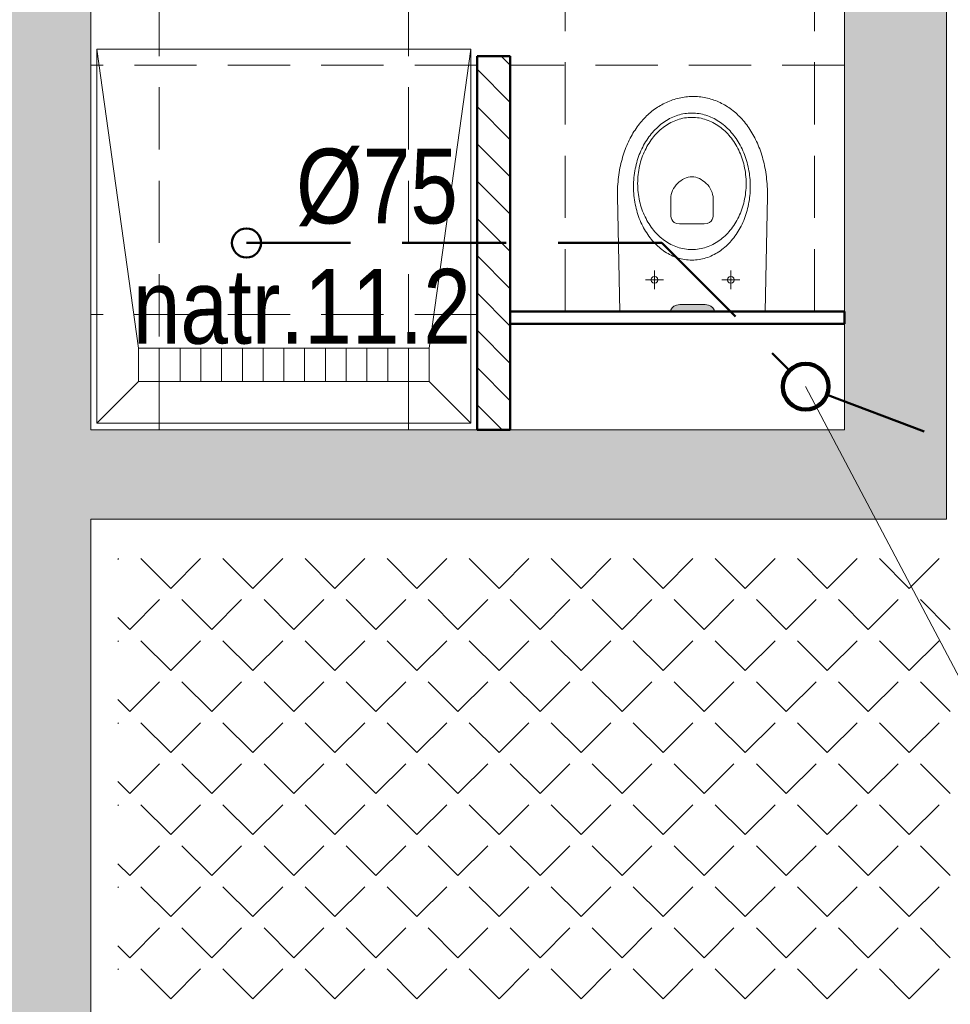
# Model space of a CAD drawing. Header units: millimetres. Extents: x -23540 to 53212, y -37964 to 41185.
# Tile 127 of 203: x 2460 to 2684, y -30636 to -30398. Entities that reach past the tile are written whole.
import ezdxf

# ---------------------------------------------------------------- set-up
doc = ezdxf.new("R2010")
doc.units = ezdxf.units.MM
doc.linetypes.add('DASHED', pattern=[0.75, 0.5, -0.25])
doc.linetypes.add('DASHEDX2', pattern=[1.5, 1, -0.5])
doc.layers.get('0').update_dxf_attribs({"lineweight": 18})
for name, color, linetype, lineweight in [('BA_KS_ist.', 34, 'Continuous', 50), ('Cienka', 7, 'Continuous', 18), ('MM_KS_OPISY', 7, 'Continuous', 9), ('PG_PRZERYWANE_ŚREDNIE', 1, 'DASHEDX2', 18), ('PG_WIDOKOWE_CIENKIE', 1, 'Continuous', 18), ('PG_WYPOSAŻENIE', 1, 'Continuous', 18), ('PG_ŚCIANY_DZIAŁOWE', 3, 'Continuous', 18), ('PG_ŚCIANY_SŁUPY', 4, 'Continuous', 18), ('Przekrojowa', 60, 'Continuous', 18)]:
    doc.layers.add(name, color=color, linetype=linetype, lineweight=lineweight)
doc.styles.get("Standard").update_dxf_attribs({"font": 'arial.ttf'})

# ---------------------------------------------------------------- blocks, each defined once
blk = doc.blocks.new('A$Cfb1acfe0')
at = {"layer": 'PG_WYPOSAŻENIE', "color": 251, "true_color": 0x636466}
for p, q in [((-35, 18), (-45, 90)), ((45, 90), (35, 18)), ((-35, 10), (-35, 18)), ((-35, 18), (35, 18)), ((-30, 18), (-30, 10)), ((-25, 18), (-25, 10)), ((-20, 18), (-20, 10)), ((-15, 18), (-15, 10)), ((-10, 18), (-10, 10)), ((-5, 18), (-5, 10)), ((0, 18), (0, 10)), ((5, 18), (5, 10)), ((10, 18), (10, 10)), ((15, 18), (15, 10)), ((20, 18), (20, 10)), ((25, 18), (25, 10)), ((30, 18), (30, 10)), ((35, 18), (35, 10)), ((-35, 10), (-45, 0)), ((35, 10), (-35, 10)), ((35, 10), (45, 0))]:
    blk.add_line(p, q, dxfattribs=at)
blk.add_lwpolyline([(45, 90), (-45, 90), (-45, 0), (45, 0)], close=True, dxfattribs=at)

msp = doc.modelspace()

# ---------------------------------------------------------------- hatches: boundary and pattern name
at = {"lineweight": 18, "true_color": 0x636466, "transparency": 33554559}
h = msp.add_hatch(color=251, dxfattribs=at)
h.dxf.hatch_style = 1
h.paths.add_polyline_path([(2625.05, -30467.06), (2625.82, -30467.17), (2626.44, -30467.46), (2626.9, -30467.85), (2627.19, -30468.29), (2627.29, -30468.7), (2616.69, -30468.7), (2616.79, -30468.29), (2617.08, -30467.85), (2617.54, -30467.46), (2618.16, -30467.17), (2618.93, -30467.06)])
at = {"layer": 'PG_ŚCIANY_DZIAŁOWE', "true_color": 0x636466, "transparency": 33554610}
h = msp.add_hatch(color=251, dxfattribs=at)
h.dxf.hatch_style = 1
h.paths.add_polyline_path([(2460.37, -30145.22), (2465.37, -30145.22), (2465.37, -30150.72), (2460.37, -30150.72)])
h.paths.add_polyline_path([(2453.62, -30049.72), (2477.12, -30049.72), (2477.12, -29716.72), (2517.12, -29716.72), (2517.12, -29702.72), (2557.62, -29702.72), (2557.62, -29645.46), (2504.62, -29645.46), (2504.62, -29516.46), (2453.62, -29516.46)])
h.paths.add_polyline_path([(2477.12, -30150.72), (2465.37, -30150.72), (2465.37, -30145.22), (2460.37, -30145.22), (2460.37, -30150.72), (2453.62, -30150.72), (2453.62, -31104.46), (2648.75, -31104.46), (2648.75, -31144.22), (2668.62, -31144.22), (2668.62, -31327.46), (2953.62, -31327.46), (2953.62, -31312.46), (2683.62, -31312.46), (2683.62, -31104.46), (3071.62, -31104.46), (3071.62, -31327.46), (3110.62, -31327.46), (3110.62, -31330.46), (3240.67, -31330.46), (3279.62, -31330.46), (3316.55, -31300.46), (3122.12, -31300.46), (3122.12, -31079.46), (2477.12, -31079.46), (2477.12, -30518.72), (2658.62, -30518.72), (2658.62, -30497.22), (2477.12, -30497.22), (2477.12, -30314.72), (2492.12, -30314.72), (2492.12, -30272.22), (2477.12, -30272.22)])
h = msp.add_hatch(color=251, dxfattribs=at)
h.dxf.hatch_style = 1
h.paths.add_polyline_path([(3122.12, -30145.1), (3122.12, -30137.47), (3071.12, -30137.47), (3071.12, -30145.72), (2818.12, -30148.79), (2698.12, -30150.24), (2658.62, -30150.72), (2658.62, -30497.22), (2658.62, -30518.72), (2683.12, -30518.72), (2683.12, -30174.92), (2818.12, -30173.29), (3122.12, -30169.6)])

# ---------------------------------------------------------------- linework, layer by layer
at = {"color": 251, "lineweight": 13, "true_color": 0x636466}
for p, q in [((2619.16, -30417.26), (2619.56, -30417.19)), ((2619.56, -30417.19), (2619.96, -30417.12)), ((2619.96, -30417.12), (2620.36, -30417.07)), ((2620.36, -30417.07), (2620.76, -30417.03)), ((2620.76, -30417.03), (2621.17, -30416.99)), ((2621.17, -30416.99), (2621.58, -30416.97)), ((2621.58, -30416.97), (2621.99, -30416.96)), ((2621.99, -30416.96), (2622.41, -30416.96)), ((2622.41, -30416.96), (2622.82, -30416.97)), ((2622.82, -30416.97), (2623.22, -30416.99)), ((2623.22, -30416.99), (2623.63, -30417.03)), ((2623.63, -30417.03), (2624.03, -30417.07)), ((2624.03, -30417.07), (2624.43, -30417.13)), ((2624.43, -30417.13), (2624.83, -30417.19)), ((2624.83, -30417.19), (2625.22, -30417.27)), ((2613.23, -30419.78), (2613.57, -30419.55)), ((2613.57, -30419.55), (2613.91, -30419.33)), ((2613.91, -30419.33), (2614.27, -30419.12)), ((2614.27, -30419.12), (2614.62, -30418.92)), ((2614.62, -30418.92), (2614.98, -30418.73)), ((2614.98, -30418.73), (2615.34, -30418.54)), ((2615.34, -30418.54), (2615.71, -30418.37)), ((2615.71, -30418.37), (2616.08, -30418.21)), ((2616.08, -30418.21), (2616.45, -30418.06)), ((2616.45, -30418.06), (2616.83, -30417.91)), ((2616.83, -30417.91), (2617.21, -30417.78)), ((2617.21, -30417.78), (2617.59, -30417.65)), ((2617.59, -30417.65), (2617.98, -30417.54)), ((2617.98, -30417.54), (2618.37, -30417.44)), ((2618.37, -30417.44), (2618.76, -30417.34)), ((2618.76, -30417.34), (2619.16, -30417.26)), ((2625.22, -30417.27), (2625.62, -30417.35)), ((2625.62, -30417.35), (2626.01, -30417.45)), ((2626.01, -30417.45), (2626.39, -30417.56)), ((2626.39, -30417.56), (2626.78, -30417.68)), ((2626.78, -30417.68), (2627.16, -30417.8)), ((2627.16, -30417.8), (2627.53, -30417.94)), ((2627.53, -30417.94), (2627.91, -30418.09)), ((2627.91, -30418.09), (2628.28, -30418.25)), ((2628.28, -30418.25), (2628.64, -30418.42)), ((2628.64, -30418.42), (2629.01, -30418.6)), ((2629.01, -30418.6), (2629.37, -30418.79)), ((2629.37, -30418.79), (2629.72, -30418.98)), ((2629.72, -30418.98), (2630.07, -30419.19)), ((2630.07, -30419.19), (2630.42, -30419.41)), ((2630.42, -30419.41), (2630.76, -30419.64)), ((2610.35, -30422.24), (2610.65, -30421.93)), ((2610.65, -30421.93), (2610.96, -30421.63)), ((2610.96, -30421.63), (2611.27, -30421.34)), ((2611.27, -30421.34), (2611.58, -30421.06)), ((2611.58, -30421.06), (2611.9, -30420.78)), ((2611.9, -30420.78), (2612.22, -30420.52)), ((2612.22, -30420.52), (2612.55, -30420.26)), ((2612.55, -30420.26), (2612.89, -30420.02)), ((2612.89, -30420.02), (2613.23, -30419.78)), ((2617.27, -30421.92), (2616.87, -30422.1)), ((2617.66, -30421.75), (2617.27, -30421.92)), ((2618.06, -30421.6), (2617.66, -30421.75)), ((2618.47, -30421.47), (2618.06, -30421.6)), ((2618.88, -30421.35), (2618.47, -30421.47)), ((2619.29, -30421.24), (2618.88, -30421.35)), ((2619.71, -30421.15), (2619.29, -30421.24)), ((2620.13, -30421.08), (2619.71, -30421.15)), ((2620.56, -30421.02), (2620.13, -30421.08)), ((2620.99, -30420.98), (2620.56, -30421.02)), ((2621.42, -30420.95), (2620.99, -30420.98)), ((2621.86, -30420.95), (2621.42, -30420.95)), ((2621.86, -30420.95), (2621.85, -30420.95)), ((2622.3, -30420.95), (2621.86, -30420.95)), ((2622.73, -30420.98), (2622.3, -30420.95)), ((2623.16, -30421.02), (2622.73, -30420.98)), ((2623.59, -30421.08), (2623.16, -30421.02)), ((2624.01, -30421.15), (2623.59, -30421.08)), ((2624.43, -30421.24), (2624.01, -30421.15)), ((2624.84, -30421.35), (2624.43, -30421.24)), ((2625.25, -30421.47), (2624.84, -30421.35)), ((2625.66, -30421.6), (2625.25, -30421.47)), ((2626.06, -30421.75), (2625.66, -30421.6)), ((2626.45, -30421.92), (2626.06, -30421.75)), ((2626.84, -30422.1), (2626.45, -30421.92)), ((2630.76, -30419.64), (2631.1, -30419.87)), ((2631.1, -30419.87), (2631.43, -30420.12)), ((2631.43, -30420.12), (2631.76, -30420.38)), ((2631.76, -30420.38), (2632.09, -30420.64)), ((2632.09, -30420.64), (2632.41, -30420.91)), ((2632.41, -30420.91), (2632.72, -30421.2)), ((2632.72, -30421.2), (2633.03, -30421.49)), ((2633.03, -30421.49), (2633.33, -30421.79)), ((2633.33, -30421.79), (2633.63, -30422.1)), ((2608.41, -30424.65), (2608.67, -30424.28)), ((2608.67, -30424.28), (2608.94, -30423.92)), ((2608.94, -30423.92), (2609.21, -30423.57)), ((2609.21, -30423.57), (2609.49, -30423.22)), ((2609.49, -30423.22), (2609.77, -30422.89)), ((2609.77, -30422.89), (2610.06, -30422.56)), ((2610.06, -30422.56), (2610.35, -30422.24)), ((2613.63, -30424.31), (2613.3, -30424.62)), ((2613.96, -30424.01), (2613.63, -30424.31)), ((2614.31, -30423.73), (2613.96, -30424.01)), ((2614.65, -30423.46), (2614.31, -30423.73)), ((2615.01, -30423.2), (2614.65, -30423.46)), ((2615.28, -30424.17), (2614.92, -30424.43)), ((2615.37, -30422.95), (2615.01, -30423.2)), ((2615.64, -30423.91), (2615.28, -30424.17)), ((2615.74, -30422.72), (2615.37, -30422.95)), ((2616.02, -30423.67), (2615.64, -30423.91)), ((2616.11, -30422.5), (2615.74, -30422.72)), ((2616.4, -30423.45), (2616.02, -30423.67)), ((2616.49, -30422.29), (2616.11, -30422.5)), ((2616.78, -30423.24), (2616.4, -30423.45)), ((2616.87, -30422.1), (2616.49, -30422.29)), ((2617.18, -30423.05), (2616.78, -30423.24)), ((2617.58, -30422.87), (2617.18, -30423.05)), ((2617.98, -30422.7), (2617.58, -30422.87)), ((2618.39, -30422.56), (2617.98, -30422.7)), ((2618.81, -30422.43), (2618.39, -30422.56)), ((2619.23, -30422.31), (2618.81, -30422.43)), ((2619.66, -30422.21), (2619.23, -30422.31)), ((2620.09, -30422.13), (2619.66, -30422.21)), ((2620.53, -30422.07), (2620.09, -30422.13)), ((2620.97, -30422.02), (2620.53, -30422.07)), ((2621.41, -30422), (2620.97, -30422.02)), ((2621.86, -30421.99), (2621.41, -30422)), ((2621.86, -30421.99), (2621.85, -30421.99)), ((2622.31, -30422), (2621.86, -30421.99)), ((2622.75, -30422.02), (2622.31, -30422)), ((2623.19, -30422.07), (2622.75, -30422.02)), ((2623.63, -30422.13), (2623.19, -30422.07)), ((2624.06, -30422.21), (2623.63, -30422.13)), ((2624.49, -30422.31), (2624.06, -30422.21)), ((2624.91, -30422.43), (2624.49, -30422.31)), ((2625.32, -30422.56), (2624.91, -30422.43)), ((2625.74, -30422.7), (2625.32, -30422.56)), ((2626.14, -30422.87), (2625.74, -30422.7)), ((2626.54, -30423.05), (2626.14, -30422.87)), ((2626.93, -30423.24), (2626.54, -30423.05)), ((2627.23, -30422.29), (2626.84, -30422.1)), ((2627.32, -30423.45), (2626.93, -30423.24)), ((2627.61, -30422.5), (2627.23, -30422.29)), ((2627.7, -30423.67), (2627.32, -30423.45)), ((2627.98, -30422.72), (2627.61, -30422.5)), ((2628.08, -30423.91), (2627.7, -30423.67)), ((2628.35, -30422.95), (2627.98, -30422.72)), ((2628.44, -30424.17), (2628.08, -30423.91)), ((2628.71, -30423.2), (2628.35, -30422.95)), ((2628.8, -30424.43), (2628.44, -30424.17)), ((2629.07, -30423.46), (2628.71, -30423.2)), ((2629.41, -30423.73), (2629.07, -30423.46)), ((2629.76, -30424.01), (2629.41, -30423.73)), ((2630.09, -30424.31), (2629.76, -30424.01)), ((2630.42, -30424.62), (2630.09, -30424.31)), ((2633.63, -30422.1), (2633.93, -30422.42)), ((2633.93, -30422.42), (2634.21, -30422.75)), ((2634.21, -30422.75), (2634.5, -30423.08)), ((2634.5, -30423.08), (2634.77, -30423.43)), ((2634.77, -30423.43), (2635.05, -30423.78)), ((2635.05, -30423.78), (2635.31, -30424.15)), ((2635.31, -30424.15), (2635.57, -30424.52)), ((2606.99, -30427.02), (2607.21, -30426.61)), ((2607.21, -30426.61), (2607.44, -30426.2)), ((2607.44, -30426.2), (2607.67, -30425.8)), ((2607.67, -30425.8), (2607.91, -30425.41)), ((2607.91, -30425.41), (2608.16, -30425.02)), ((2608.16, -30425.02), (2608.41, -30424.65)), ((2611.78, -30426.32), (2611.5, -30426.69)), ((2612.07, -30425.96), (2611.78, -30426.32)), ((2612.37, -30425.61), (2612.07, -30425.96)), ((2612.63, -30426.66), (2612.34, -30427.02)), ((2612.67, -30425.26), (2612.37, -30425.61)), ((2612.93, -30426.3), (2612.63, -30426.66)), ((2612.98, -30424.93), (2612.67, -30425.26)), ((2613.24, -30425.96), (2612.93, -30426.3)), ((2613.3, -30424.62), (2612.98, -30424.93)), ((2613.56, -30425.63), (2613.24, -30425.96)), ((2613.89, -30425.31), (2613.56, -30425.63)), ((2614.22, -30425), (2613.89, -30425.31)), ((2614.57, -30424.71), (2614.22, -30425)), ((2614.92, -30424.43), (2614.57, -30424.71)), ((2629.15, -30424.71), (2628.8, -30424.43)), ((2629.5, -30425), (2629.15, -30424.71)), ((2629.83, -30425.31), (2629.5, -30425)), ((2630.16, -30425.63), (2629.83, -30425.31)), ((2630.48, -30425.96), (2630.16, -30425.63)), ((2630.74, -30424.93), (2630.42, -30424.62)), ((2630.79, -30426.3), (2630.48, -30425.96)), ((2631.05, -30425.26), (2630.74, -30424.93)), ((2631.09, -30426.66), (2630.79, -30426.3)), ((2631.35, -30425.61), (2631.05, -30425.26)), ((2631.38, -30427.02), (2631.09, -30426.66)), ((2631.65, -30425.96), (2631.35, -30425.61)), ((2631.94, -30426.32), (2631.65, -30425.96)), ((2632.22, -30426.69), (2631.94, -30426.32)), ((2635.57, -30424.52), (2635.82, -30424.89)), ((2635.82, -30424.89), (2636.07, -30425.28)), ((2636.07, -30425.28), (2636.31, -30425.68)), ((2636.31, -30425.68), (2636.55, -30426.08)), ((2636.55, -30426.08), (2636.77, -30426.49)), ((2636.77, -30426.49), (2636.99, -30426.91)), ((2605.99, -30429.22), (2606.17, -30428.77)), ((2606.17, -30428.77), (2606.37, -30428.32)), ((2606.37, -30428.32), (2606.57, -30427.88)), ((2606.57, -30427.88), (2606.78, -30427.45)), ((2606.78, -30427.45), (2606.99, -30427.02)), ((2610.23, -30428.71), (2610.01, -30429.14)), ((2610.47, -30428.29), (2610.23, -30428.71)), ((2610.71, -30427.87), (2610.47, -30428.29)), ((2610.97, -30427.47), (2610.71, -30427.87)), ((2611.04, -30429.02), (2610.81, -30429.44)), ((2611.23, -30427.08), (2610.97, -30427.47)), ((2611.28, -30428.6), (2611.04, -30429.02)), ((2611.5, -30426.69), (2611.23, -30427.08)), ((2611.53, -30428.19), (2611.28, -30428.6)), ((2611.79, -30427.79), (2611.53, -30428.19)), ((2612.06, -30427.4), (2611.79, -30427.79)), ((2612.34, -30427.02), (2612.06, -30427.4)), ((2631.66, -30427.4), (2631.38, -30427.02)), ((2631.93, -30427.79), (2631.66, -30427.4)), ((2632.19, -30428.19), (2631.93, -30427.79)), ((2632.44, -30428.6), (2632.19, -30428.19)), ((2632.49, -30427.08), (2632.22, -30426.69)), ((2632.68, -30429.02), (2632.44, -30428.6)), ((2632.75, -30427.47), (2632.49, -30427.08)), ((2632.91, -30429.44), (2632.68, -30429.02)), ((2633.01, -30427.87), (2632.75, -30427.47)), ((2633.25, -30428.29), (2633.01, -30427.87)), ((2633.49, -30428.71), (2633.25, -30428.29)), ((2633.71, -30429.14), (2633.49, -30428.71)), ((2636.99, -30426.91), (2637.21, -30427.34)), ((2637.21, -30427.34), (2637.42, -30427.78)), ((2637.42, -30427.78), (2637.62, -30428.22)), ((2637.62, -30428.22), (2637.81, -30428.67)), ((2637.81, -30428.67), (2638, -30429.13)), ((2605.17, -30431.6), (2605.32, -30431.11)), ((2605.32, -30431.11), (2605.47, -30430.63)), ((2605.47, -30430.63), (2605.64, -30430.15)), ((2605.64, -30430.15), (2605.81, -30429.68)), ((2605.81, -30429.68), (2605.99, -30429.22)), ((2609.03, -30431.41), (2608.86, -30431.88)), ((2609.2, -30430.94), (2609.03, -30431.41)), ((2609.39, -30430.48), (2609.2, -30430.94)), ((2609.58, -30430.02), (2609.39, -30430.48)), ((2609.79, -30429.57), (2609.58, -30430.02)), ((2610.01, -30429.14), (2609.79, -30429.57)), ((2610, -30431.25), (2609.83, -30431.72)), ((2610.19, -30430.78), (2610, -30431.25)), ((2610.38, -30430.33), (2610.19, -30430.78)), ((2610.59, -30429.88), (2610.38, -30430.33)), ((2610.81, -30429.44), (2610.59, -30429.88)), ((2633.13, -30429.88), (2632.91, -30429.44)), ((2633.34, -30430.33), (2633.13, -30429.88)), ((2633.53, -30430.78), (2633.34, -30430.33)), ((2633.72, -30431.25), (2633.53, -30430.78)), ((2633.93, -30429.57), (2633.71, -30429.14)), ((2633.89, -30431.72), (2633.72, -30431.25)), ((2634.13, -30430.02), (2633.93, -30429.57)), ((2634.33, -30430.48), (2634.13, -30430.02)), ((2634.52, -30430.94), (2634.33, -30430.48)), ((2634.69, -30431.41), (2634.52, -30430.94)), ((2634.86, -30431.88), (2634.69, -30431.41)), ((2638, -30429.13), (2638.18, -30429.59)), ((2638.18, -30429.59), (2638.35, -30430.07)), ((2638.35, -30430.07), (2638.51, -30430.55)), ((2638.51, -30430.55), (2638.67, -30431.04)), ((2638.67, -30431.04), (2638.82, -30431.53)), ((2604.54, -30434.16), (2604.65, -30433.64)), ((2604.65, -30433.64), (2604.77, -30433.12)), ((2604.77, -30433.12), (2604.89, -30432.61)), ((2604.89, -30432.61), (2605.03, -30432.1)), ((2605.03, -30432.1), (2605.17, -30431.6)), ((2608.44, -30433.36), (2608.32, -30433.86)), ((2608.57, -30432.86), (2608.44, -30433.36)), ((2608.71, -30432.37), (2608.57, -30432.86)), ((2608.86, -30431.88), (2608.71, -30432.37)), ((2609.27, -30433.68), (2609.16, -30434.19)), ((2609.39, -30433.18), (2609.27, -30433.68)), ((2609.52, -30432.68), (2609.39, -30433.18)), ((2609.67, -30432.2), (2609.52, -30432.68)), ((2609.83, -30431.72), (2609.67, -30432.2)), ((2634.05, -30432.2), (2633.89, -30431.72)), ((2634.2, -30432.68), (2634.05, -30432.2)), ((2634.33, -30433.18), (2634.2, -30432.68)), ((2634.45, -30433.68), (2634.33, -30433.18)), ((2634.56, -30434.19), (2634.45, -30433.68)), ((2635.01, -30432.37), (2634.86, -30431.88)), ((2635.15, -30432.86), (2635.01, -30432.37)), ((2635.28, -30433.36), (2635.15, -30432.86)), ((2635.4, -30433.86), (2635.28, -30433.36)), ((2638.82, -30431.53), (2638.96, -30432.03)), ((2638.96, -30432.03), (2639.09, -30432.54)), ((2639.09, -30432.54), (2639.22, -30433.06)), ((2639.22, -30433.06), (2639.34, -30433.58)), ((2639.34, -30433.58), (2639.44, -30434.12)), ((2604.19, -30436.34), (2604.27, -30435.78)), ((2604.27, -30435.78), (2604.35, -30435.24)), ((2604.35, -30435.24), (2604.44, -30434.7)), ((2604.44, -30434.7), (2604.54, -30434.16)), ((2607.96, -30435.94), (2607.9, -30436.47)), ((2608.03, -30435.41), (2607.96, -30435.94)), ((2608.12, -30434.89), (2608.03, -30435.41)), ((2608.21, -30434.37), (2608.12, -30434.89)), ((2608.32, -30433.86), (2608.21, -30434.37)), ((2608.92, -30435.75), (2608.87, -30436.28)), ((2608.99, -30435.22), (2608.92, -30435.75)), ((2609.07, -30434.7), (2608.99, -30435.22)), ((2609.16, -30434.19), (2609.07, -30434.7)), ((2634.65, -30434.7), (2634.56, -30434.19)), ((2634.73, -30435.22), (2634.65, -30434.7)), ((2634.8, -30435.75), (2634.73, -30435.22)), ((2634.85, -30436.28), (2634.8, -30435.75)), ((2635.51, -30434.37), (2635.4, -30433.86)), ((2635.6, -30434.89), (2635.51, -30434.37)), ((2635.69, -30435.41), (2635.6, -30434.89)), ((2635.76, -30435.94), (2635.69, -30435.41)), ((2635.82, -30436.47), (2635.76, -30435.94)), ((2639.44, -30434.12), (2639.54, -30434.65)), ((2639.54, -30434.65), (2639.64, -30435.2)), ((2639.64, -30435.2), (2639.72, -30435.75)), ((2639.72, -30435.75), (2639.8, -30436.31)), ((2603.98, -30438.62), (2604.02, -30438.04)), ((2604.02, -30438.04), (2604.07, -30437.46)), ((2604.07, -30437.46), (2604.12, -30436.9)), ((2604.12, -30436.9), (2604.19, -30436.34)), ((2607.82, -30437.55), (2607.8, -30438.09)), ((2607.8, -30438.09), (2607.8, -30438.64)), ((2607.86, -30437), (2607.82, -30437.55)), ((2607.9, -30436.47), (2607.86, -30437)), ((2608.81, -30437.36), (2608.8, -30437.9)), ((2608.8, -30437.9), (2608.8, -30437.9)), ((2608.8, -30437.9), (2608.81, -30438.45)), ((2608.83, -30436.82), (2608.81, -30437.36)), ((2608.81, -30438.45), (2608.83, -30438.99)), ((2608.87, -30436.28), (2608.83, -30436.82)), ((2618.06, -30438.26), (2617.74, -30438.67)), ((2618.41, -30437.88), (2618.06, -30438.26)), ((2618.8, -30437.53), (2618.41, -30437.88)), ((2619.2, -30437.22), (2618.8, -30437.53)), ((2619.62, -30436.95), (2619.2, -30437.22)), ((2620.06, -30436.72), (2619.62, -30436.95)), ((2620.51, -30436.54), (2620.06, -30436.72)), ((2620.96, -30436.4), (2620.51, -30436.54)), ((2621.41, -30436.32), (2620.96, -30436.4)), ((2621.86, -30436.29), (2621.41, -30436.32)), ((2622.31, -30436.32), (2621.86, -30436.29)), ((2622.77, -30436.4), (2622.31, -30436.32)), ((2623.22, -30436.54), (2622.77, -30436.4)), ((2623.66, -30436.72), (2623.22, -30436.54)), ((2624.1, -30436.95), (2623.66, -30436.72)), ((2624.52, -30437.22), (2624.1, -30436.95)), ((2624.93, -30437.53), (2624.52, -30437.22)), ((2625.31, -30437.87), (2624.93, -30437.53)), ((2625.66, -30438.25), (2625.31, -30437.87)), ((2625.98, -30438.66), (2625.66, -30438.25)), ((2634.89, -30436.82), (2634.85, -30436.28)), ((2634.91, -30437.36), (2634.89, -30436.82)), ((2634.89, -30438.99), (2634.91, -30438.45)), ((2634.92, -30437.9), (2634.91, -30437.36)), ((2634.91, -30438.45), (2634.92, -30437.9)), ((2634.92, -30437.9), (2634.91, -30437.9)), ((2635.86, -30437), (2635.82, -30436.47)), ((2635.9, -30437.55), (2635.86, -30437)), ((2635.92, -30438.09), (2635.9, -30437.55)), ((2635.92, -30438.64), (2635.92, -30438.09)), ((2639.8, -30436.31), (2639.86, -30436.87)), ((2639.86, -30436.87), (2639.92, -30437.44)), ((2639.92, -30437.44), (2639.97, -30438.02)), ((2639.97, -30438.02), (2640.01, -30438.6)), ((2603.92, -30440.39), (2603.93, -30439.79)), ((2603.92, -30441), (2603.92, -30440.39)), ((2603.93, -30439.79), (2603.95, -30439.2)), ((2603.95, -30439.2), (2603.98, -30438.62)), ((2607.8, -30438.64), (2607.79, -30438.64)), ((2607.8, -30438.64), (2607.8, -30439.19)), ((2607.8, -30439.19), (2607.82, -30439.74)), ((2607.82, -30439.74), (2607.86, -30440.28)), ((2607.86, -30440.28), (2607.9, -30440.81)), ((2607.9, -30440.81), (2607.96, -30441.35)), ((2608.83, -30438.99), (2608.87, -30439.53)), ((2608.87, -30439.53), (2608.92, -30440.06)), ((2608.92, -30440.06), (2608.99, -30440.58)), ((2608.99, -30440.58), (2609.07, -30441.1)), ((2616.87, -30440.55), (2616.78, -30441.06)), ((2617.02, -30440.05), (2616.87, -30440.55)), ((2617.22, -30439.57), (2617.02, -30440.05)), ((2617.46, -30439.1), (2617.22, -30439.57)), ((2617.74, -30438.67), (2617.46, -30439.1)), ((2626.26, -30439.09), (2625.98, -30438.66)), ((2626.5, -30439.55), (2626.26, -30439.09)), ((2626.7, -30440.03), (2626.5, -30439.55)), ((2626.85, -30440.53), (2626.7, -30440.03)), ((2626.94, -30441.04), (2626.85, -30440.53)), ((2634.65, -30441.1), (2634.73, -30440.58)), ((2634.73, -30440.58), (2634.8, -30440.06)), ((2634.8, -30440.06), (2634.85, -30439.53)), ((2634.85, -30439.53), (2634.89, -30438.99)), ((2635.76, -30441.35), (2635.82, -30440.81)), ((2635.82, -30440.81), (2635.86, -30440.28)), ((2635.86, -30440.28), (2635.9, -30439.74)), ((2635.9, -30439.74), (2635.92, -30439.19)), ((2635.92, -30439.19), (2635.92, -30438.64)), ((2640.01, -30438.6), (2640.04, -30439.19)), ((2640.04, -30439.19), (2640.06, -30439.79)), ((2640.06, -30439.79), (2640.07, -30440.39)), ((2640.07, -30440.39), (2640.07, -30441)), ((2604.47, -30468.71), (2603.92, -30441)), ((2607.96, -30441.35), (2608.03, -30441.87)), ((2608.03, -30441.87), (2608.12, -30442.39)), ((2608.12, -30442.39), (2608.21, -30442.91)), ((2608.21, -30442.91), (2608.32, -30443.42)), ((2609.07, -30441.1), (2609.16, -30441.62)), ((2609.16, -30441.62), (2609.27, -30442.13)), ((2609.27, -30442.13), (2609.39, -30442.63)), ((2609.39, -30442.63), (2609.52, -30443.12)), ((2609.52, -30443.12), (2609.67, -30443.61)), ((2616.78, -30441.06), (2616.75, -30441.59)), ((2616.75, -30441.59), (2616.75, -30445.43)), ((2626.97, -30441.56), (2626.94, -30441.04)), ((2626.96, -30445.41), (2626.97, -30441.56)), ((2634.05, -30443.61), (2634.2, -30443.12)), ((2634.2, -30443.12), (2634.33, -30442.63)), ((2634.33, -30442.63), (2634.45, -30442.13)), ((2634.45, -30442.13), (2634.56, -30441.62)), ((2634.56, -30441.62), (2634.65, -30441.1)), ((2635.4, -30443.42), (2635.51, -30442.91)), ((2635.51, -30442.91), (2635.6, -30442.39)), ((2635.6, -30442.39), (2635.69, -30441.87)), ((2635.69, -30441.87), (2635.76, -30441.35)), ((2640.07, -30441), (2639.52, -30468.7)), ((2608.32, -30443.42), (2608.44, -30443.92)), ((2608.44, -30443.92), (2608.57, -30444.42)), ((2608.57, -30444.42), (2608.71, -30444.91)), ((2608.71, -30444.91), (2608.86, -30445.4)), ((2608.86, -30445.4), (2609.03, -30445.87)), ((2609.67, -30443.61), (2609.83, -30444.09)), ((2609.83, -30444.09), (2610, -30444.56)), ((2610, -30444.56), (2610.19, -30445.02)), ((2610.19, -30445.02), (2610.38, -30445.48)), ((2610.38, -30445.48), (2610.59, -30445.93)), ((2616.75, -30445.43), (2616.77, -30445.78)), ((2626.94, -30445.77), (2626.96, -30445.41)), ((2633.13, -30445.93), (2633.34, -30445.48)), ((2633.34, -30445.48), (2633.53, -30445.02)), ((2633.53, -30445.02), (2633.72, -30444.56)), ((2633.72, -30444.56), (2633.89, -30444.09)), ((2633.89, -30444.09), (2634.05, -30443.61)), ((2634.69, -30445.87), (2634.86, -30445.4)), ((2634.86, -30445.4), (2635.01, -30444.91)), ((2635.01, -30444.91), (2635.15, -30444.42)), ((2635.15, -30444.42), (2635.28, -30443.92)), ((2635.28, -30443.92), (2635.4, -30443.42)), ((2609.03, -30445.87), (2609.2, -30446.34)), ((2609.2, -30446.34), (2609.39, -30446.81)), ((2609.39, -30446.81), (2609.58, -30447.26)), ((2609.58, -30447.26), (2609.79, -30447.71)), ((2609.79, -30447.71), (2610.01, -30448.15)), ((2610.59, -30445.93), (2610.81, -30446.36)), ((2610.81, -30446.36), (2611.04, -30446.79)), ((2611.04, -30446.79), (2611.28, -30447.21)), ((2611.28, -30447.21), (2611.53, -30447.62)), ((2611.53, -30447.62), (2611.79, -30448.02)), ((2611.79, -30448.02), (2612.06, -30448.41)), ((2616.77, -30445.78), (2616.84, -30446.19)), ((2616.84, -30446.19), (2616.99, -30446.6)), ((2616.99, -30446.6), (2617.24, -30447)), ((2617.24, -30447), (2617.62, -30447.32)), ((2617.62, -30447.32), (2618.16, -30447.55)), ((2618.16, -30447.55), (2618.87, -30447.63)), ((2618.87, -30447.63), (2618.86, -30447.63)), ((2618.87, -30447.63), (2622.09, -30447.63)), ((2622.09, -30447.63), (2624.85, -30447.63)), ((2624.85, -30447.63), (2625.56, -30447.55)), ((2625.56, -30447.55), (2626.09, -30447.32)), ((2626.09, -30447.32), (2626.47, -30446.99)), ((2626.47, -30446.99), (2626.72, -30446.6)), ((2626.72, -30446.6), (2626.87, -30446.18)), ((2626.87, -30446.18), (2626.94, -30445.77)), ((2631.66, -30448.41), (2631.93, -30448.02)), ((2631.93, -30448.02), (2632.19, -30447.62)), ((2632.19, -30447.62), (2632.44, -30447.21)), ((2632.44, -30447.21), (2632.68, -30446.79)), ((2632.68, -30446.79), (2632.91, -30446.36)), ((2632.91, -30446.36), (2633.13, -30445.93)), ((2633.71, -30448.15), (2633.93, -30447.71)), ((2633.93, -30447.71), (2634.13, -30447.26)), ((2634.13, -30447.26), (2634.33, -30446.81)), ((2634.33, -30446.81), (2634.52, -30446.34)), ((2634.52, -30446.34), (2634.69, -30445.87)), ((2610.01, -30448.15), (2610.23, -30448.58)), ((2610.23, -30448.58), (2610.47, -30449)), ((2610.47, -30449), (2610.71, -30449.41)), ((2610.71, -30449.41), (2610.97, -30449.81)), ((2610.97, -30449.81), (2611.23, -30450.2)), ((2611.23, -30450.2), (2611.5, -30450.59)), ((2612.06, -30448.41), (2612.34, -30448.78)), ((2612.34, -30448.78), (2612.63, -30449.15)), ((2612.63, -30449.15), (2612.93, -30449.5)), ((2612.93, -30449.5), (2613.24, -30449.85)), ((2613.24, -30449.85), (2613.56, -30450.18)), ((2613.56, -30450.18), (2613.89, -30450.5)), ((2629.83, -30450.5), (2630.16, -30450.18)), ((2630.16, -30450.18), (2630.48, -30449.85)), ((2630.48, -30449.85), (2630.79, -30449.5)), ((2630.79, -30449.5), (2631.09, -30449.15)), ((2631.09, -30449.15), (2631.38, -30448.78)), ((2631.38, -30448.78), (2631.66, -30448.41)), ((2632.22, -30450.59), (2632.49, -30450.2)), ((2632.49, -30450.2), (2632.75, -30449.81)), ((2632.75, -30449.81), (2633.01, -30449.41)), ((2633.01, -30449.41), (2633.25, -30449)), ((2633.25, -30449), (2633.49, -30448.58)), ((2633.49, -30448.58), (2633.71, -30448.15)), ((2611.5, -30450.59), (2611.78, -30450.96)), ((2611.78, -30450.96), (2612.07, -30451.32)), ((2612.07, -30451.32), (2612.37, -30451.68)), ((2612.37, -30451.68), (2612.67, -30452.02)), ((2612.67, -30452.02), (2612.98, -30452.35)), ((2612.98, -30452.35), (2613.3, -30452.67)), ((2613.3, -30452.67), (2613.63, -30452.97)), ((2613.89, -30450.5), (2614.22, -30450.8)), ((2614.22, -30450.8), (2614.57, -30451.09)), ((2614.57, -30451.09), (2614.92, -30451.37)), ((2614.92, -30451.37), (2615.28, -30451.64)), ((2615.28, -30451.64), (2615.64, -30451.89)), ((2615.64, -30451.89), (2616.02, -30452.13)), ((2616.02, -30452.13), (2616.4, -30452.36)), ((2616.4, -30452.36), (2616.78, -30452.57)), ((2616.78, -30452.57), (2617.18, -30452.76)), ((2617.18, -30452.76), (2617.58, -30452.94)), ((2626.14, -30452.94), (2626.54, -30452.76)), ((2626.54, -30452.76), (2626.93, -30452.57)), ((2626.93, -30452.57), (2627.32, -30452.36)), ((2627.32, -30452.36), (2627.7, -30452.13)), ((2627.7, -30452.13), (2628.08, -30451.89)), ((2628.08, -30451.89), (2628.44, -30451.64)), ((2628.44, -30451.64), (2628.8, -30451.37)), ((2628.8, -30451.37), (2629.15, -30451.09)), ((2629.15, -30451.09), (2629.5, -30450.8)), ((2629.5, -30450.8), (2629.83, -30450.5)), ((2630.09, -30452.97), (2630.42, -30452.67)), ((2630.42, -30452.67), (2630.74, -30452.35)), ((2630.74, -30452.35), (2631.05, -30452.02)), ((2631.05, -30452.02), (2631.35, -30451.68)), ((2631.35, -30451.68), (2631.65, -30451.32)), ((2631.65, -30451.32), (2631.94, -30450.96)), ((2631.94, -30450.96), (2632.22, -30450.59)), ((2613.63, -30452.97), (2613.96, -30453.27)), ((2613.96, -30453.27), (2614.31, -30453.55)), ((2614.31, -30453.55), (2614.65, -30453.83)), ((2614.65, -30453.83), (2615.01, -30454.09)), ((2615.01, -30454.09), (2615.37, -30454.33)), ((2615.37, -30454.33), (2615.74, -30454.57)), ((2615.74, -30454.57), (2616.11, -30454.79)), ((2616.11, -30454.79), (2616.49, -30454.99)), ((2616.49, -30454.99), (2616.87, -30455.18)), ((2617.58, -30452.94), (2617.98, -30453.1)), ((2617.98, -30453.1), (2618.39, -30453.25)), ((2618.39, -30453.25), (2618.81, -30453.38)), ((2618.81, -30453.38), (2619.23, -30453.49)), ((2619.23, -30453.49), (2619.66, -30453.59)), ((2619.66, -30453.59), (2620.09, -30453.67)), ((2620.09, -30453.67), (2620.53, -30453.74)), ((2620.53, -30453.74), (2620.97, -30453.78)), ((2620.97, -30453.78), (2621.41, -30453.81)), ((2621.41, -30453.81), (2621.86, -30453.82)), ((2621.86, -30453.82), (2621.85, -30453.82)), ((2621.86, -30453.82), (2622.31, -30453.81)), ((2622.31, -30453.81), (2622.75, -30453.78)), ((2622.75, -30453.78), (2623.19, -30453.74)), ((2623.19, -30453.74), (2623.63, -30453.67)), ((2623.63, -30453.67), (2624.06, -30453.59)), ((2624.06, -30453.59), (2624.49, -30453.49)), ((2624.49, -30453.49), (2624.91, -30453.38)), ((2624.91, -30453.38), (2625.32, -30453.25)), ((2625.32, -30453.25), (2625.74, -30453.1)), ((2625.74, -30453.1), (2626.14, -30452.94)), ((2626.84, -30455.18), (2627.23, -30454.99)), ((2627.23, -30454.99), (2627.61, -30454.79)), ((2627.61, -30454.79), (2627.98, -30454.57)), ((2627.98, -30454.57), (2628.35, -30454.33)), ((2628.35, -30454.33), (2628.71, -30454.09)), ((2628.71, -30454.09), (2629.07, -30453.83)), ((2629.07, -30453.83), (2629.41, -30453.55)), ((2629.41, -30453.55), (2629.76, -30453.27)), ((2629.76, -30453.27), (2630.09, -30452.97)), ((2616.87, -30455.18), (2617.27, -30455.36)), ((2617.27, -30455.36), (2617.66, -30455.53)), ((2617.66, -30455.53), (2618.06, -30455.68)), ((2618.06, -30455.68), (2618.47, -30455.81)), ((2618.47, -30455.81), (2618.88, -30455.93)), ((2618.88, -30455.93), (2619.29, -30456.04)), ((2619.29, -30456.04), (2619.71, -30456.13)), ((2619.71, -30456.13), (2620.13, -30456.2)), ((2620.13, -30456.2), (2620.56, -30456.26)), ((2620.56, -30456.26), (2620.99, -30456.3)), ((2620.99, -30456.3), (2621.42, -30456.33)), ((2621.42, -30456.33), (2621.86, -30456.34)), ((2621.86, -30456.34), (2622.3, -30456.33)), ((2622.3, -30456.33), (2622.73, -30456.3)), ((2622.73, -30456.3), (2623.16, -30456.26)), ((2623.16, -30456.26), (2623.59, -30456.2)), ((2623.59, -30456.2), (2624.01, -30456.13)), ((2624.01, -30456.13), (2624.43, -30456.04)), ((2624.43, -30456.04), (2624.84, -30455.93)), ((2624.84, -30455.93), (2625.25, -30455.81)), ((2625.25, -30455.81), (2625.66, -30455.68)), ((2625.66, -30455.68), (2626.06, -30455.53)), ((2626.06, -30455.53), (2626.45, -30455.36)), ((2626.45, -30455.36), (2626.84, -30455.18)), ((2612.83, -30458.84), (2612.83, -30463.34)), ((2631.24, -30458.84), (2631.24, -30463.34)), ((2615.01, -30461.09), (2610.65, -30461.09)), ((2612.01, -30461.09), (2612.12, -30460.68)), ((2612.12, -30461.5), (2612.01, -30461.09)), ((2612.12, -30460.68), (2612.42, -30460.38)), ((2612.42, -30461.79), (2612.12, -30461.5)), ((2612.42, -30460.38), (2612.83, -30460.27)), ((2612.83, -30461.91), (2612.42, -30461.79)), ((2612.83, -30460.27), (2613.24, -30460.38)), ((2613.24, -30461.79), (2612.83, -30461.91)), ((2613.24, -30460.38), (2613.54, -30460.68)), ((2613.54, -30461.5), (2613.24, -30461.79)), ((2613.54, -30460.68), (2613.65, -30461.09)), ((2613.65, -30461.09), (2613.54, -30461.5)), ((2633.42, -30461.09), (2629.06, -30461.09)), ((2630.42, -30461.09), (2630.54, -30460.68)), ((2630.54, -30461.5), (2630.42, -30461.09)), ((2630.54, -30460.68), (2630.83, -30460.38)), ((2630.83, -30461.79), (2630.54, -30461.5)), ((2630.83, -30460.38), (2631.24, -30460.27)), ((2631.24, -30461.91), (2630.83, -30461.79)), ((2631.24, -30460.27), (2631.65, -30460.38)), ((2631.65, -30461.79), (2631.24, -30461.91)), ((2631.65, -30460.38), (2631.95, -30460.68)), ((2631.95, -30461.5), (2631.65, -30461.79)), ((2631.95, -30460.68), (2632.06, -30461.09)), ((2632.06, -30461.09), (2631.95, -30461.5)), ((2616.79, -30468.29), (2616.69, -30468.7)), ((2617.08, -30467.85), (2616.79, -30468.29)), ((2617.54, -30467.46), (2617.08, -30467.85)), ((2618.16, -30467.17), (2617.54, -30467.46)), ((2618.93, -30467.06), (2618.16, -30467.17)), ((2618.93, -30467.06), (2625.05, -30467.06)), ((2625.05, -30467.06), (2625.82, -30467.17)), ((2625.82, -30467.17), (2626.44, -30467.46)), ((2626.44, -30467.46), (2626.9, -30467.85)), ((2626.9, -30467.85), (2627.19, -30468.29)), ((2627.19, -30468.29), (2627.29, -30468.7))]:
    msp.add_line(p, q, dxfattribs=at)
at = {"color": 251, "lineweight": 20, "true_color": 0x636466}
for p, q in [((2477.12, -30497.22), (2547.12, -30497.22)), ((2477.12, -30497.22), (2658.62, -30497.22)), ((2477.12, -31079.46), (2477.12, -30518.72))]:
    msp.add_line(p, q, dxfattribs=at)
at = {"color": 251, "linetype": 'Continuous', "lineweight": 20, "true_color": 0x636466}
for p, q in [((2483.63, -30528.41), (2483.82, -30528.22)), ((2496.39, -30535.41), (2489.2, -30528.22)), ((2496.39, -30535.41), (2503.57, -30528.22)), ((2516.15, -30535.41), (2508.96, -30528.22)), ((2516.15, -30535.41), (2523.33, -30528.22)), ((2535.9, -30535.41), (2528.72, -30528.22)), ((2535.9, -30535.41), (2543.09, -30528.22)), ((2555.66, -30535.41), (2548.47, -30528.22)), ((2555.66, -30535.41), (2562.84, -30528.22)), ((2575.42, -30535.41), (2568.23, -30528.22)), ((2575.42, -30535.41), (2582.6, -30528.22)), ((2595.17, -30535.41), (2587.99, -30528.22)), ((2595.17, -30535.41), (2602.36, -30528.22)), ((2614.93, -30535.41), (2607.74, -30528.22)), ((2614.93, -30535.41), (2622.11, -30528.22)), ((2634.68, -30535.41), (2627.5, -30528.22)), ((2634.68, -30535.41), (2641.87, -30528.22)), ((2654.44, -30535.41), (2647.26, -30528.22)), ((2654.44, -30535.41), (2661.63, -30528.22)), ((2674.2, -30535.41), (2667.01, -30528.22)), ((2674.2, -30535.41), (2681.38, -30528.22)), ((2486.51, -30545.29), (2493.69, -30538.1)), ((2506.27, -30545.29), (2499.08, -30538.1)), ((2506.27, -30545.29), (2513.45, -30538.1)), ((2526.02, -30545.29), (2518.84, -30538.1)), ((2526.02, -30545.29), (2533.21, -30538.1)), ((2545.78, -30545.29), (2538.6, -30538.1)), ((2545.78, -30545.29), (2552.96, -30538.1)), ((2565.54, -30545.29), (2558.35, -30538.1)), ((2565.54, -30545.29), (2572.72, -30538.1)), ((2585.29, -30545.29), (2578.11, -30538.1)), ((2585.29, -30545.29), (2592.48, -30538.1)), ((2605.05, -30545.29), (2597.87, -30538.1)), ((2605.05, -30545.29), (2612.23, -30538.1)), ((2624.81, -30545.29), (2617.62, -30538.1)), ((2624.81, -30545.29), (2631.99, -30538.1)), ((2644.56, -30545.29), (2637.38, -30538.1)), ((2644.56, -30545.29), (2651.75, -30538.1)), ((2664.32, -30545.29), (2657.14, -30538.1)), ((2664.32, -30545.29), (2671.5, -30538.1)), ((2684.08, -30545.29), (2676.89, -30538.1)), ((2486.51, -30545.29), (2483.63, -30542.41)), ((2483.63, -30548.17), (2483.82, -30547.98)), ((2496.39, -30555.16), (2489.2, -30547.98)), ((2496.39, -30555.16), (2503.57, -30547.98)), ((2516.15, -30555.16), (2508.96, -30547.98)), ((2516.15, -30555.16), (2523.33, -30547.98)), ((2535.9, -30555.16), (2528.72, -30547.98)), ((2535.9, -30555.16), (2543.09, -30547.98)), ((2555.66, -30555.16), (2548.47, -30547.98)), ((2555.66, -30555.16), (2562.84, -30547.98)), ((2575.42, -30555.16), (2568.23, -30547.98)), ((2575.42, -30555.16), (2582.6, -30547.98)), ((2595.17, -30555.16), (2587.99, -30547.98)), ((2595.17, -30555.16), (2602.36, -30547.98)), ((2614.93, -30555.16), (2607.74, -30547.98)), ((2614.93, -30555.16), (2622.11, -30547.98)), ((2634.68, -30555.16), (2627.5, -30547.98)), ((2634.68, -30555.16), (2641.87, -30547.98)), ((2654.44, -30555.16), (2647.26, -30547.98)), ((2654.44, -30555.16), (2661.63, -30547.98)), ((2674.2, -30555.16), (2667.01, -30547.98)), ((2674.2, -30555.16), (2681.38, -30547.98)), ((2486.51, -30565.04), (2493.69, -30557.86)), ((2506.27, -30565.04), (2499.08, -30557.86)), ((2506.27, -30565.04), (2513.45, -30557.86)), ((2526.02, -30565.04), (2518.84, -30557.86)), ((2526.02, -30565.04), (2533.21, -30557.86)), ((2545.78, -30565.04), (2538.6, -30557.86)), ((2545.78, -30565.04), (2552.96, -30557.86)), ((2565.54, -30565.04), (2558.35, -30557.86)), ((2565.54, -30565.04), (2572.72, -30557.86)), ((2585.29, -30565.04), (2578.11, -30557.86)), ((2585.29, -30565.04), (2592.48, -30557.86)), ((2605.05, -30565.04), (2597.87, -30557.86)), ((2605.05, -30565.04), (2612.23, -30557.86)), ((2624.81, -30565.04), (2617.62, -30557.86)), ((2624.81, -30565.04), (2631.99, -30557.86)), ((2644.56, -30565.04), (2637.38, -30557.86)), ((2644.56, -30565.04), (2651.75, -30557.86)), ((2664.32, -30565.04), (2657.14, -30557.86)), ((2664.32, -30565.04), (2671.5, -30557.86)), ((2684.08, -30565.04), (2676.89, -30557.86)), ((2486.51, -30565.04), (2483.63, -30562.16)), ((2483.63, -30567.92), (2483.82, -30567.74)), ((2496.39, -30574.92), (2489.2, -30567.74)), ((2496.39, -30574.92), (2503.57, -30567.74)), ((2516.15, -30574.92), (2508.96, -30567.74)), ((2516.15, -30574.92), (2523.33, -30567.74)), ((2535.9, -30574.92), (2528.72, -30567.74)), ((2535.9, -30574.92), (2543.09, -30567.74)), ((2555.66, -30574.92), (2548.47, -30567.74)), ((2555.66, -30574.92), (2562.84, -30567.74)), ((2575.42, -30574.92), (2568.23, -30567.74)), ((2575.42, -30574.92), (2582.6, -30567.74)), ((2595.17, -30574.92), (2587.99, -30567.74)), ((2595.17, -30574.92), (2602.36, -30567.74)), ((2614.93, -30574.92), (2607.74, -30567.74)), ((2614.93, -30574.92), (2622.11, -30567.74)), ((2634.68, -30574.92), (2627.5, -30567.74)), ((2634.68, -30574.92), (2641.87, -30567.74)), ((2654.44, -30574.92), (2647.26, -30567.74)), ((2654.44, -30574.92), (2661.63, -30567.74)), ((2674.2, -30574.92), (2667.01, -30567.74)), ((2674.2, -30574.92), (2681.38, -30567.74)), ((2486.51, -30584.8), (2493.69, -30577.62)), ((2506.27, -30584.8), (2499.08, -30577.62)), ((2506.27, -30584.8), (2513.45, -30577.62)), ((2526.02, -30584.8), (2518.84, -30577.62)), ((2526.02, -30584.8), (2533.21, -30577.62)), ((2545.78, -30584.8), (2538.6, -30577.62)), ((2545.78, -30584.8), (2552.96, -30577.62)), ((2565.54, -30584.8), (2558.35, -30577.62)), ((2565.54, -30584.8), (2572.72, -30577.62)), ((2585.29, -30584.8), (2578.11, -30577.62)), ((2585.29, -30584.8), (2592.48, -30577.62)), ((2605.05, -30584.8), (2597.87, -30577.62)), ((2605.05, -30584.8), (2612.23, -30577.62)), ((2624.81, -30584.8), (2617.62, -30577.62)), ((2624.81, -30584.8), (2631.99, -30577.62)), ((2644.56, -30584.8), (2637.38, -30577.62)), ((2644.56, -30584.8), (2651.75, -30577.62)), ((2664.32, -30584.8), (2657.14, -30577.62)), ((2664.32, -30584.8), (2671.5, -30577.62)), ((2684.08, -30584.8), (2676.89, -30577.62)), ((2486.51, -30584.8), (2483.63, -30581.92)), ((2483.63, -30587.68), (2483.82, -30587.49)), ((2496.39, -30594.68), (2489.2, -30587.49)), ((2496.39, -30594.68), (2503.57, -30587.49)), ((2516.15, -30594.68), (2508.96, -30587.49)), ((2516.15, -30594.68), (2523.33, -30587.49)), ((2535.9, -30594.68), (2528.72, -30587.49)), ((2535.9, -30594.68), (2543.09, -30587.49)), ((2555.66, -30594.68), (2548.47, -30587.49)), ((2555.66, -30594.68), (2562.84, -30587.49)), ((2575.42, -30594.68), (2568.23, -30587.49)), ((2575.42, -30594.68), (2582.6, -30587.49)), ((2595.17, -30594.68), (2587.99, -30587.49)), ((2595.17, -30594.68), (2602.36, -30587.49)), ((2614.93, -30594.68), (2607.74, -30587.49)), ((2614.93, -30594.68), (2622.11, -30587.49)), ((2634.68, -30594.68), (2627.5, -30587.49)), ((2634.68, -30594.68), (2641.87, -30587.49)), ((2654.44, -30594.68), (2647.26, -30587.49)), ((2654.44, -30594.68), (2661.63, -30587.49)), ((2674.2, -30594.68), (2667.01, -30587.49)), ((2674.2, -30594.68), (2681.38, -30587.49)), ((2486.51, -30604.56), (2493.69, -30597.37)), ((2506.27, -30604.56), (2499.08, -30597.37)), ((2506.27, -30604.56), (2513.45, -30597.37)), ((2526.02, -30604.56), (2518.84, -30597.37)), ((2526.02, -30604.56), (2533.21, -30597.37)), ((2545.78, -30604.56), (2538.6, -30597.37)), ((2545.78, -30604.56), (2552.96, -30597.37)), ((2565.54, -30604.56), (2558.35, -30597.37)), ((2565.54, -30604.56), (2572.72, -30597.37)), ((2585.29, -30604.56), (2578.11, -30597.37)), ((2585.29, -30604.56), (2592.48, -30597.37)), ((2605.05, -30604.56), (2597.87, -30597.37)), ((2605.05, -30604.56), (2612.23, -30597.37)), ((2624.81, -30604.56), (2617.62, -30597.37)), ((2624.81, -30604.56), (2631.99, -30597.37)), ((2644.56, -30604.56), (2637.38, -30597.37)), ((2644.56, -30604.56), (2651.75, -30597.37)), ((2664.32, -30604.56), (2657.14, -30597.37)), ((2664.32, -30604.56), (2671.5, -30597.37)), ((2684.08, -30604.56), (2676.89, -30597.37)), ((2486.51, -30604.56), (2483.63, -30601.68)), ((2483.63, -30607.44), (2483.82, -30607.25)), ((2496.39, -30614.43), (2489.2, -30607.25)), ((2496.39, -30614.43), (2503.57, -30607.25)), ((2516.15, -30614.43), (2508.96, -30607.25)), ((2516.15, -30614.43), (2523.33, -30607.25)), ((2535.9, -30614.43), (2528.72, -30607.25)), ((2535.9, -30614.43), (2543.09, -30607.25)), ((2555.66, -30614.43), (2548.47, -30607.25)), ((2555.66, -30614.43), (2562.84, -30607.25)), ((2575.42, -30614.43), (2568.23, -30607.25)), ((2575.42, -30614.43), (2582.6, -30607.25)), ((2595.17, -30614.43), (2587.99, -30607.25)), ((2595.17, -30614.43), (2602.36, -30607.25)), ((2614.93, -30614.43), (2607.74, -30607.25)), ((2614.93, -30614.43), (2622.11, -30607.25)), ((2634.68, -30614.43), (2627.5, -30607.25)), ((2634.68, -30614.43), (2641.87, -30607.25)), ((2654.44, -30614.43), (2647.26, -30607.25)), ((2654.44, -30614.43), (2661.63, -30607.25)), ((2674.2, -30614.43), (2667.01, -30607.25)), ((2674.2, -30614.43), (2681.38, -30607.25)), ((2486.51, -30624.31), (2493.69, -30617.13)), ((2506.27, -30624.31), (2499.08, -30617.13)), ((2506.27, -30624.31), (2513.45, -30617.13)), ((2526.02, -30624.31), (2518.84, -30617.13)), ((2526.02, -30624.31), (2533.21, -30617.13)), ((2545.78, -30624.31), (2538.6, -30617.13)), ((2545.78, -30624.31), (2552.96, -30617.13)), ((2565.54, -30624.31), (2558.35, -30617.13)), ((2565.54, -30624.31), (2572.72, -30617.13)), ((2585.29, -30624.31), (2578.11, -30617.13)), ((2585.29, -30624.31), (2592.48, -30617.13)), ((2605.05, -30624.31), (2597.87, -30617.13)), ((2605.05, -30624.31), (2612.23, -30617.13)), ((2624.81, -30624.31), (2617.62, -30617.13)), ((2624.81, -30624.31), (2631.99, -30617.13)), ((2644.56, -30624.31), (2637.38, -30617.13)), ((2644.56, -30624.31), (2651.75, -30617.13)), ((2664.32, -30624.31), (2657.14, -30617.13)), ((2664.32, -30624.31), (2671.5, -30617.13)), ((2684.08, -30624.31), (2676.89, -30617.13)), ((2486.51, -30624.31), (2483.63, -30621.43)), ((2483.63, -30627.19), (2483.82, -30627.01)), ((2496.39, -30634.19), (2489.2, -30627.01)), ((2496.39, -30634.19), (2503.57, -30627.01)), ((2516.15, -30634.19), (2508.96, -30627.01)), ((2516.15, -30634.19), (2523.33, -30627.01)), ((2535.9, -30634.19), (2528.72, -30627.01)), ((2535.9, -30634.19), (2543.09, -30627.01)), ((2555.66, -30634.19), (2548.47, -30627.01)), ((2555.66, -30634.19), (2562.84, -30627.01)), ((2575.42, -30634.19), (2568.23, -30627.01)), ((2575.42, -30634.19), (2582.6, -30627.01)), ((2595.17, -30634.19), (2587.99, -30627.01)), ((2595.17, -30634.19), (2602.36, -30627.01)), ((2614.93, -30634.19), (2607.74, -30627.01)), ((2614.93, -30634.19), (2622.11, -30627.01)), ((2634.68, -30634.19), (2627.5, -30627.01)), ((2634.68, -30634.19), (2641.87, -30627.01)), ((2654.44, -30634.19), (2647.26, -30627.01)), ((2654.44, -30634.19), (2661.63, -30627.01)), ((2674.2, -30634.19), (2667.01, -30627.01)), ((2674.2, -30634.19), (2681.38, -30627.01))]:
    msp.add_line(p, q, dxfattribs=at)
at = {"layer": 'BA_KS_ist.', "linetype": 'DASHED', "ltscale": 50}
for p, q in [((2514.62, -30452.22), (2614.65, -30452.22)), ((2614.65, -30452.22), (2645.36, -30482.93)), ((2654.4, -30488.76), (2690.96, -30502.55))]:
    msp.add_line(p, q, dxfattribs=at)
at = {"layer": 'BA_KS_ist.', "linetype": 'Continuous', "ltscale": 25}
msp.add_circle((2514.62, -30452.22), 3.5, dxfattribs=at)
at = {"layer": 'BA_KS_ist.', "color": 51, "linetype": 'Continuous', "lineweight": 140, "ltscale": 25, "true_color": 0xf7f281}
msp.add_circle((2649.25, -30486.82), 5.5, dxfattribs=at)
at = {"layer": 'Cienka', "color": 251, "true_color": 0x636466}
for p, q in [((2477.12, -30497.22), (2477.12, -30404.22)), ((2477.12, -30404.22), (2477.12, -30497.22))]:
    msp.add_line(p, q, dxfattribs=at)
at = {"layer": 'MM_KS_OPISY'}
msp.add_line((2649.25, -30486.82), (2789.31, -30752.3), dxfattribs=at)
at = {"layer": 'PG_PRZERYWANE_ŚREDNIE', "color": 251, "lineweight": 15, "ltscale": 15, "true_color": 0x636466}
for p, q in [((2493.62, -30497.22), (2493.62, -30315.72)), ((2553.62, -30497.22), (2553.62, -30315.72)), ((2591.38, -30468.7), (2591.38, -30315.72)), ((2651.38, -30468.7), (2651.38, -30315.72)), ((2570.12, -30409.42), (2477.12, -30409.42)), ((2658.62, -30409.42), (2578.12, -30409.42)), ((2570.12, -30469.42), (2477.12, -30469.42))]:
    msp.add_line(p, q, dxfattribs=at)
at = {"layer": 'PG_WIDOKOWE_CIENKIE', "color": 251, "lineweight": 50, "true_color": 0x636466}
for p, q in [((2578.12, -30407.22), (2570.12, -30407.22)), ((2570.12, -30497.22), (2570.12, -30407.22)), ((2578.12, -30407.22), (2570.12, -30407.22)), ((2570.12, -30407.22), (2570.12, -30497.22)), ((2578.12, -30497.22), (2578.12, -30407.22)), ((2658.62, -30468.7), (2578.12, -30468.7)), ((2658.62, -30468.7), (2578.12, -30468.7)), ((2578.12, -30468.7), (2578.12, -30471.7)), ((2658.62, -30471.7), (2658.62, -30468.7)), ((2658.62, -30471.7), (2578.12, -30471.7)), ((2578.12, -30471.7), (2658.62, -30471.7)), ((2570.12, -30497.22), (2578.12, -30497.22))]:
    msp.add_line(p, q, dxfattribs=at)
at = {"layer": 'PG_WIDOKOWE_CIENKIE', "color": 251, "linetype": 'Continuous', "lineweight": 18, "true_color": 0x636466}
for p, q in [((2578.12, -30409.39), (2575.95, -30407.22)), ((2578.12, -30418.37), (2570.12, -30410.37)), ((2578.12, -30427.35), (2570.12, -30419.35)), ((2578.12, -30436.33), (2570.12, -30428.33)), ((2578.12, -30445.31), (2570.12, -30437.31)), ((2578.12, -30454.29), (2570.12, -30446.29)), ((2578.12, -30463.27), (2570.12, -30455.27)), ((2578.12, -30472.25), (2570.12, -30464.25)), ((2578.12, -30481.23), (2570.12, -30473.23)), ((2578.12, -30490.21), (2570.12, -30482.21)), ((2576.15, -30497.22), (2570.12, -30491.19))]:
    msp.add_line(p, q, dxfattribs=at)
at = {"layer": 'PG_ŚCIANY_DZIAŁOWE', "color": 251, "true_color": 0x636466}
for p, q in [((2658.62, -30497.22), (2658.62, -30150.72)), ((2477.12, -30314.72), (2477.12, -30497.22)), ((2578.12, -30497.22), (2578.12, -30407.22))]:
    msp.add_line(p, q, dxfattribs=at)
at = {"layer": 'PG_ŚCIANY_SŁUPY', "color": 251, "true_color": 0x636466}
for p, q in [((2683.12, -30518.72), (2683.12, -30174.92)), ((2477.12, -30518.72), (2683.12, -30518.72)), ((2658.62, -30518.72), (2683.12, -30518.72))]:
    msp.add_line(p, q, dxfattribs=at)
at = {"layer": 'Przekrojowa', "color": 251, "true_color": 0x636466}
msp.add_line((2570.12, -30497.22), (2477.12, -30497.22), dxfattribs=at)

# ---------------------------------------------------------------- block references
at = {"layer": 'Przekrojowa'}
msp.add_blockref('A$Cfb1acfe0', (2523.62, -30495.59), dxfattribs=at)

# ---------------------------------------------------------------- texts
at = {"layer": 'MM_KS_OPISY', "char_height": 18, "attachment_point": 1}
for s, insert in [('{\\fArial Narrow|b0|i0|c238|p34;%%C75}', (2526.54, -30429.52)), ('{\\fArial Narrow|b0|i0|c238|p34;natr.11.2}', (2487.24, -30458.47))]:
    msp.add_mtext_dynamic_manual_height_columns(s, width=200.9859, gutter_width=1, heights=[0], dxfattribs=dict(at, insert=insert))

doc.saveas('drawing.dxf')
